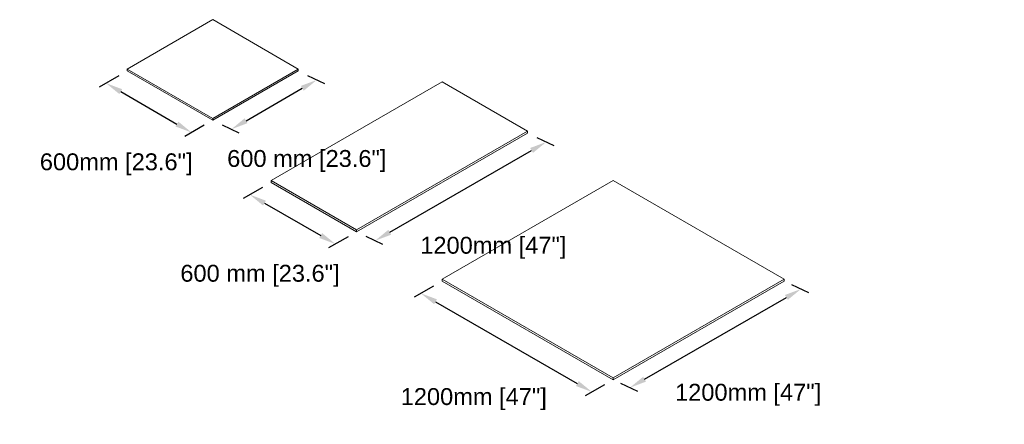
# Model space of a CAD drawing. Header units: millimetres. Extents: x 10176.9 to 10220.1, y 6804.8 to 6818.
# Tile 26 of 26: x 10200.3 to 10203.2, y 6804.8 to 6806. Entities that reach past the tile are written whole.
import ezdxf

# ---------------------------------------------------------------- set-up
doc = ezdxf.new("R2010")
doc.units = ezdxf.units.MM
doc.layers.get('DEFPOINTS').update_dxf_attribs({"true_color": 0x1a1a1a})
doc.layers.add('_HD_AUXILIAR', color=30, linetype='Continuous', lineweight=5)
doc.styles.get("Standard").update_dxf_attribs({"font": 'arial.ttf'})
doc.dimstyles.get("Standard").update_dxf_attribs({"dimtxt": 0.18, "dimasz": 0.18, "dimexe": 0.18, "dimexo": 0.0625, "dimgap": 0.09, "dimtad": 0, "dimtih": 1, "dimtoh": 1, "dimdec": 4, "dimzin": 0, "dimdsep": 46, "dimtxsty": 'Standard', "dimcen": 0.09, "dimadec": 0, "dimazin": 0, "dimtfac": 1, "dimtdec": 4, "dimtofl": 0, "dimtmove": 0, "dimatfit": 3, "dimfxl": 1, "dimtolj": 1, "dimtzin": 0, "dimarcsym": 0})

# ---------------------------------------------------------------- blocks, each defined once
blk = doc.blocks.new('*D8')
at = {"layer": '_HD_AUXILIAR', "color": 0, "lineweight": -2, "transparency": 16777216}
for p, q in [((10196.476, 6805.7522), (10196.476, 6805.8506)), ((10197.076, 6805.7522), (10197.076, 6805.8506)), ((10196.496, 6805.8306), (10196.667, 6805.8306)), ((10197.056, 6805.8306), (10196.8849, 6805.8306))]:
    blk.add_line(p, q, dxfattribs=at)
at = {"layer": '_HD_AUXILIAR', "color": 0, "transparency": 16777216}
for points in [[(10196.496, 6805.8339), (10196.496, 6805.8272), (10196.476, 6805.8306)], [(10197.056, 6805.8339), (10197.056, 6805.8272), (10197.076, 6805.8306)]]:
    blk.add_solid(points, dxfattribs=at)
at = {"layer": 'DEFPOINTS', "color": 0, "transparency": 16777216}
for p in [(10197.076, 6805.8306), (10196.476, 6805.7322), (10197.076, 6805.7322)]:
    blk.add_point(p, dxfattribs=at)
at = {"layer": '_HD_AUXILIAR', "color": 0, "transparency": 16777216, "insert": (10196.776, 6805.8306), "char_height": 0.02, "width": 39.821123, "attachment_point": 5}
blk.add_mtext('\\A1;600mm [23.6"]', dxfattribs=at)
blk = doc.blocks.new('*D15')
at = {"color": 0, "lineweight": -2, "transparency": 16777216}
for p, q in [((10201.1458, 6805.8115), (10201.1957, 6805.7882)), ((10200.9638, 6805.6774), (10201.1303, 6805.7735)), ((10200.8927, 6805.6654), (10200.9426, 6805.6421))]:
    blk.add_line(p, q, dxfattribs=at)
at = {"color": 0, "transparency": 16777216}
for points in [[(10201.1261, 6805.7807), (10201.1344, 6805.7663), (10201.1736, 6805.7985)], [(10200.9597, 6805.6847), (10200.968, 6805.6702), (10200.9205, 6805.6524)]]:
    blk.add_solid(points, dxfattribs=at)
at = {"layer": 'DEFPOINTS', "color": 0, "transparency": 16777216}
for p in [(10201.1237, 6805.8218), (10201.1736, 6805.7985), (10200.8706, 6805.6757)]:
    blk.add_point(p, dxfattribs=at)
at = {"color": 0, "transparency": 16777216, "insert": (10201.1436, 6805.5582), "char_height": 0.05, "width": 37.542538, "attachment_point": 5}
blk.add_mtext('\\A1;600 mm [23.6"]', dxfattribs=at)
blk = doc.blocks.new('*D16')
at = {"color": 0, "lineweight": -2, "transparency": 16777216}
for p, q in [((10200.5871, 6805.8103), (10200.5297, 6805.7771)), ((10200.593, 6805.7637), (10200.7594, 6805.6676)), ((10200.8402, 6805.6642), (10200.7827, 6805.6311))]:
    blk.add_line(p, q, dxfattribs=at)
at = {"color": 0, "transparency": 16777216}
for points in [[(10200.5972, 6805.7709), (10200.5889, 6805.7565), (10200.5497, 6805.7887)], [(10200.7636, 6805.6748), (10200.7553, 6805.6604), (10200.8027, 6805.6426)]]:
    blk.add_solid(points, dxfattribs=at)
at = {"layer": 'DEFPOINTS', "color": 0, "transparency": 16777216}
for p in [(10200.6071, 6805.8219), (10200.8602, 6805.6758), (10200.8027, 6805.6426)]:
    blk.add_point(p, dxfattribs=at)
at = {"color": 0, "transparency": 16777216, "insert": (10200.5796, 6805.5484), "char_height": 0.05, "attachment_point": 5}
blk.add_mtext('\\A1;600mm [23.6"]', dxfattribs=at)
blk = doc.blocks.new('*D17')
at = {"color": 0, "lineweight": -2, "transparency": 16777216}
for p, q in [((10201.0125, 6805.4802), (10200.9551, 6805.4471)), ((10201.0184, 6805.4336), (10201.1848, 6805.3375)), ((10201.2655, 6805.3341), (10201.2081, 6805.301))]:
    blk.add_line(p, q, dxfattribs=at)
at = {"color": 0, "transparency": 16777216}
for points in [[(10201.0225, 6805.4408), (10201.0142, 6805.4264), (10200.9751, 6805.4586)], [(10201.189, 6805.3447), (10201.1806, 6805.3303), (10201.2281, 6805.3125)]]:
    blk.add_solid(points, dxfattribs=at)
at = {"layer": 'DEFPOINTS', "color": 0, "transparency": 16777216}
for p in [(10201.0325, 6805.4918), (10201.2855, 6805.3457), (10201.2281, 6805.3125)]:
    blk.add_point(p, dxfattribs=at)
at = {"color": 0, "transparency": 16777216, "insert": (10201.005, 6805.2183), "char_height": 0.05, "attachment_point": 5}
blk.add_mtext('\\A1;600 mm [23.6"]', dxfattribs=at)
blk = doc.blocks.new('*D18')
at = {"color": 0, "lineweight": -2, "transparency": 16777216}
for p, q in [((10201.8242, 6805.6275), (10201.8741, 6805.6042)), ((10201.3892, 6805.3474), (10201.8086, 6805.5895)), ((10201.3181, 6805.3353), (10201.368, 6805.312))]:
    blk.add_line(p, q, dxfattribs=at)
at = {"color": 0, "transparency": 16777216}
for points in [[(10201.8045, 6805.5968), (10201.8128, 6805.5823), (10201.8519, 6805.6145)], [(10201.385, 6805.3546), (10201.3933, 6805.3401), (10201.3459, 6805.3224)]]:
    blk.add_solid(points, dxfattribs=at)
at = {"layer": 'DEFPOINTS', "color": 0, "transparency": 16777216}
for p in [(10201.802, 6805.6378), (10201.8519, 6805.6145), (10201.296, 6805.3456)]:
    blk.add_point(p, dxfattribs=at)
at = {"color": 0, "transparency": 16777216, "insert": (10201.6955, 6805.3012), "char_height": 0.05, "width": 30.778972, "attachment_point": 5}
blk.add_mtext('\\A1;1200mm [47"]', dxfattribs=at)
blk = doc.blocks.new('*D21')
at = {"color": 0, "lineweight": -2, "transparency": 16777216}
for p, q in [((10202.578, 6805.1923), (10202.6279, 6805.169)), ((10202.143, 6804.9121), (10202.5625, 6805.1543)), ((10202.0719, 6804.9001), (10202.1218, 6804.8768))]:
    blk.add_line(p, q, dxfattribs=at)
at = {"color": 0, "transparency": 16777216}
for points in [[(10202.5583, 6805.1615), (10202.5666, 6805.1471), (10202.6058, 6805.1793)], [(10202.1388, 6804.9194), (10202.1472, 6804.9049), (10202.0997, 6804.8871)]]:
    blk.add_solid(points, dxfattribs=at)
at = {"layer": 'DEFPOINTS', "color": 0, "transparency": 16777216}
for p in [(10202.5559, 6805.2026), (10202.6058, 6805.1793), (10202.0498, 6804.9104)]:
    blk.add_point(p, dxfattribs=at)
at = {"color": 0, "transparency": 16777216, "insert": (10202.4493, 6804.8659), "char_height": 0.05, "width": 35.288935, "attachment_point": 5}
blk.add_mtext('\\A1;1200mm [47"]', dxfattribs=at)
blk = doc.blocks.new('*D22')
at = {"color": 0, "lineweight": -2, "transparency": 16777216}
for p, q in [((10201.5186, 6805.188), (10201.4611, 6805.1549)), ((10201.5244, 6805.1414), (10201.9439, 6804.8993)), ((10202.0246, 6804.8959), (10201.9672, 6804.8627))]:
    blk.add_line(p, q, dxfattribs=at)
at = {"color": 0, "transparency": 16777216}
for points in [[(10201.5286, 6805.1487), (10201.5203, 6805.1342), (10201.4811, 6805.1664)], [(10201.9481, 6804.9065), (10201.9397, 6804.892), (10201.9872, 6804.8743)]]:
    blk.add_solid(points, dxfattribs=at)
at = {"layer": 'DEFPOINTS', "color": 0, "transparency": 16777216}
for p in [(10201.5386, 6805.1996), (10202.0446, 6804.9074), (10201.9872, 6804.8743)]:
    blk.add_point(p, dxfattribs=at)
at = {"color": 0, "transparency": 16777216, "insert": (10201.6376, 6804.8531), "char_height": 0.05, "attachment_point": 5}
blk.add_mtext('\\A1;1200mm [47"]', dxfattribs=at)

msp = doc.modelspace()

# ---------------------------------------------------------------- linework, layer by layer
at = {"color": 0, "linetype": 'Continuous', "lineweight": 0, "extrusion": (-5.55112e-17, 0.816497, 0.57735)}
for p, q in [((10200.8654, 6805.9768), (10200.6123, 6805.8307)), ((10201.1184, 6805.8307), (10200.8654, 6805.9768)), ((10200.6123, 6805.8307), (10200.8654, 6805.6846)), ((10200.6123, 6805.8248), (10200.6123, 6805.8307)), ((10200.8654, 6805.6787), (10200.6123, 6805.8248)), ((10200.8654, 6805.6846), (10201.1184, 6805.8307)), ((10201.1184, 6805.8248), (10200.8654, 6805.6787)), ((10201.1184, 6805.8248), (10201.1184, 6805.8307)), ((10201.5437, 6805.7928), (10201.0377, 6805.5006)), ((10201.7968, 6805.6467), (10201.5437, 6805.7928)), ((10200.8654, 6805.6787), (10200.8654, 6805.6846)), ((10201.2907, 6805.3545), (10201.7968, 6805.6467)), ((10201.7968, 6805.6408), (10201.2907, 6805.3487)), ((10201.7968, 6805.6408), (10201.7968, 6805.6467)), ((10201.0377, 6805.4948), (10201.0377, 6805.5006)), ((10201.0377, 6805.5006), (10201.2907, 6805.3545)), ((10201.2907, 6805.3487), (10201.0377, 6805.4948)), ((10202.0498, 6805.5006), (10201.5437, 6805.2084)), ((10202.5559, 6805.2084), (10202.0498, 6805.5006)), ((10201.2907, 6805.3487), (10201.2907, 6805.3545)), ((10201.5437, 6805.2084), (10202.0498, 6804.9162)), ((10201.5437, 6805.2026), (10201.5437, 6805.2084)), ((10202.0498, 6804.9104), (10201.5437, 6805.2026)), ((10202.0498, 6804.9162), (10202.5559, 6805.2084)), ((10202.5559, 6805.2026), (10202.0498, 6804.9104)), ((10202.5559, 6805.2026), (10202.5559, 6805.2084)), ((10202.0498, 6804.9104), (10202.0498, 6804.9162))]:
    msp.add_line(p, q, dxfattribs=at)

# ---------------------------------------------------------------- dimensions: what is measured, and where the dimension line sits
for p1, p2, distance, text, picture, middle in [((10200.8706, 6805.6757), (10201.1237, 6805.8218), -0.0451, '600 mm [23.6"]', '*D15', (10201.1436, 6805.5582)), ((10200.6071, 6805.8219), (10200.8602, 6805.6758), -0.0574, '600mm [23.6"]', '*D16', (10200.5796, 6805.5484)), ((10201.296, 6805.3456), (10201.802, 6805.6378), -0.0451, '1200mm [47"]', '*D18', (10201.6955, 6805.3012)), ((10201.0325, 6805.4918), (10201.2855, 6805.3457), -0.0574, '600 mm [23.6"]', '*D17', (10201.005, 6805.2183)), ((10202.0498, 6804.9104), (10202.5559, 6805.2026), -0.0451, '1200mm [47"]', '*D21', (10202.4493, 6804.8659)), ((10201.5386, 6805.1996), (10202.0446, 6804.9074), -0.0574, '1200mm [47"]', '*D22', (10201.6376, 6804.8531))]:
    dim = msp.add_aligned_dim(p1=p1, p2=p2, distance=distance, text=text, dimstyle='Standard', override={"dimtxt": 0.05, "dimasz": 0.05, "dimexe": 0.02, "dimexo": 0.02, "dimdec": 2, "dimpost": '<>m', "dimtmove": 2})
    dim.commit()
    dim.dimension.update_dxf_attribs({"geometry": picture, "text_midpoint": middle})
at = {"layer": '_HD_AUXILIAR'}
dim = msp.add_linear_dim(base=(10197.076, 6805.8306), p1=(10196.476, 6805.7322), p2=(10197.076, 6805.7322), text='600mm [23.6"]', dimstyle='Standard', override={"dimtxt": 0.02, "dimasz": 0.02, "dimexe": 0.02, "dimexo": 0.02, "dimgap": 0.02, "dimdec": 2, "dimpost": '<>m', "dimtmove": 2}, dxfattribs=at)
dim.commit()
dim.dimension.update_dxf_attribs({"geometry": '*D8', "text_midpoint": (10196.776, 6805.8306)})

doc.saveas('drawing.dxf')
